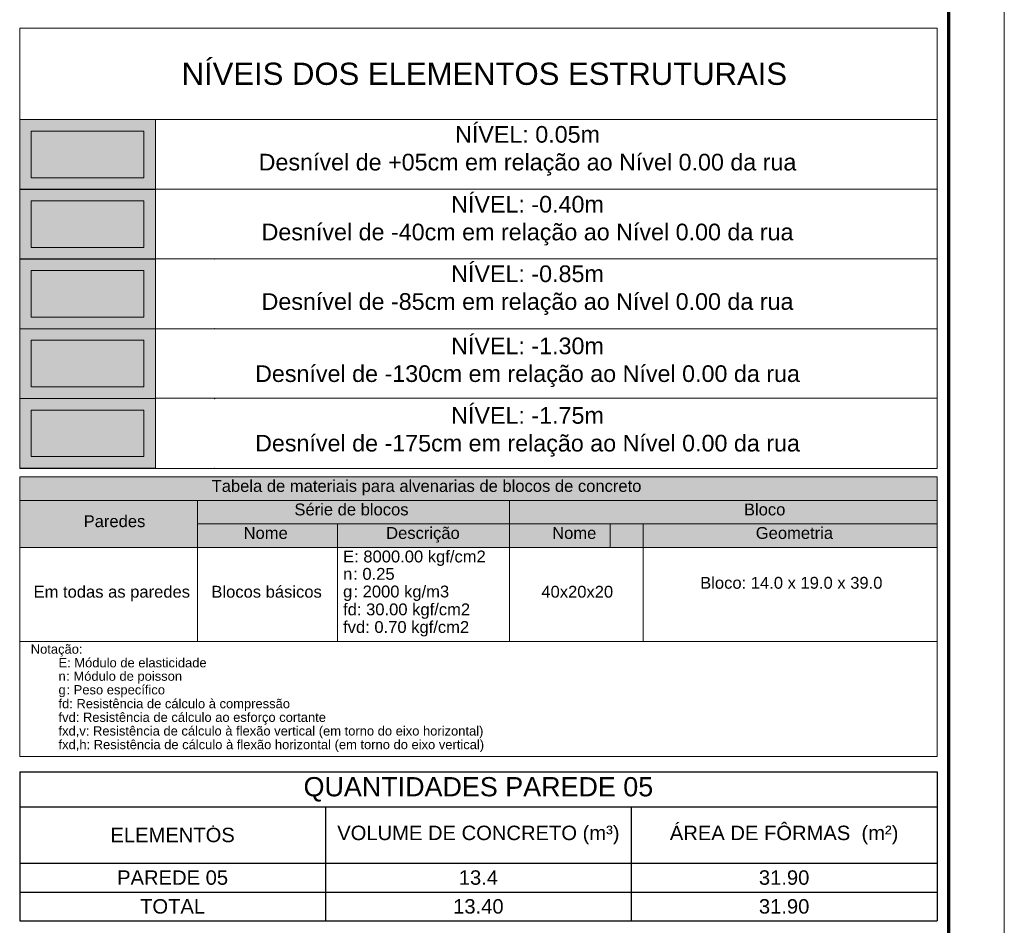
# Model space of a CAD drawing. Header units: millimetres. Extents: x 83 to 471, y -739 to 93.
# Tile 47 of 185: x 195 to 213, y -608 to -592. Entities that reach past the tile are written whole.
import ezdxf
from ezdxf.enums import TextEntityAlignment as Align

# ---------------------------------------------------------------- set-up
doc = ezdxf.new("R2010")
doc.units = ezdxf.units.MM
for name, color, linetype, lineweight in [('__MAGNUS.Margem', 7, 'Continuous', 70), ('__MAGNUS.Selo', 7, 'Continuous', 30), ('COTAS', 250, 'Continuous', 5), ('TAB_BLOCO_ALV', 7, 'Continuous', 0), ('TABELAS', 7, 'Continuous', 9), ('VIG_HATCH', 7, 'Continuous', 0)]:
    doc.layers.add(name, color=color, linetype=linetype, lineweight=lineweight)
doc.styles.add('Arial', font='arial.ttf')
doc.styles.add('Arial Narrow', font='ARIALN.TTF')

# ---------------------------------------------------------------- blocks, each defined once
blk = doc.blocks.new('*U1866')
at = {"layer": '__MAGNUS.Margem', "lineweight": 9}
blk.add_line((183.08, -12.28), (183.08, 828.72), dxfattribs=at)
at = {"layer": '__MAGNUS.Margem', "linetype": 'Continuous'}
blk.add_line((173.08, -2.28), (173.08, 818.72), dxfattribs=at)
at = {"layer": '__MAGNUS.Selo', "style": 'Arial Narrow', "width": 1}
for tag, height, p in [('PROPRIETÁRIO', 3.4, (17.21, 48.91)), ('EDIFICAÇÃORESIDENCIAL', 3.4, (17.21, 40.61)), ('ESTRUTURAL', 3.4, (17.8, 20.69)), ('ANTEPROJETO', 2.43, (111.69, 13.5)), ('ARQ01/01', 5.5, (139.44, 9.5)), ('INDICADA', 2.43, (111.53, 8))]:
    blk.add_attdef(tag, text='', height=height, dxfattribs=at).set_placement(p, align=Align.MIDDLE_LEFT)
at = {"layer": '__MAGNUS.Selo', "lineweight": 30, "flags": 104}
for tag, p in [('ENDEREÇODAOBRA', (17.21, 33.54)), ('ENDEREÇODAOBRA', (17.21, 27.87)), ('TÍTULO', (17.21, 10.8))]:
    blk.add_attdef(tag, text='', height=3.4, dxfattribs=at).set_placement(p, align=Align.MIDDLE_LEFT)
blk = doc.blocks.new('*T1445')
at = {"layer": 'COTAS', "color": 0, "lineweight": 25, "transparency": 16777216}
blk.add_line((0, 0), (16.511, 0), dxfattribs=at)
at = {"layer": 'COTAS', "color": 0, "lineweight": 25}
for p, q in [((0, 0), (0, -2.687)), ((16.511, 0), (16.511, -2.687)), ((0, -2.687), (5.504, -2.687))]:
    blk.add_line(p, q, dxfattribs=at)
at = {"layer": 'COTAS', "color": 0, "lineweight": -2, "transparency": 16777216}
for p, q in [((0, -0.635), (16.511, -0.635)), ((0, -1.648), (16.511, -1.648)), ((0, -2.167), (16.511, -2.167))]:
    blk.add_line(p, q, dxfattribs=at)
at = {"layer": 'COTAS', "color": 0, "lineweight": -2}
for p, q in [((5.504, -0.635), (5.504, -2.687)), ((11.007, -0.635), (11.007, -2.687)), ((5.504, -2.687), (16.511, -2.687))]:
    blk.add_line(p, q, dxfattribs=at)
at = {"layer": 'COTAS', "color": 0, "attachment_point": 5, "style": 'Arial'}
for s, insert, char_height, width in [('QUANTIDADES PAREDE 05', (8.256, -0.318), 0.34646, 16.33779), ('ELEMENTOS', (2.752, -1.141), 0.2598, 5.33044), ('{\\C256;VOLUME DE CONCRETO (m³)}', (8.256, -1.141), 0.25984, 5.33044), ('{\\C256;ÁREA DE FÔRMAS  (m²)}', (13.759, -1.141), 0.25984, 5.33044), ('PAREDE 05', (2.752, -1.908), 0.2598, 5.33044), ('13.4', (8.256, -1.908), 0.2598, 5.33044), ('31.90', (13.759, -1.908), 0.2598, 5.33044), ('TOTAL', (2.752, -2.427), 0.2598, 5.33044), ('13.40', (8.256, -2.427), 0.2598, 5.33044), ('31.90', (13.759, -2.427), 0.2598, 5.33044)]:
    blk.add_mtext(s, dxfattribs=dict(at, insert=insert, char_height=char_height, width=width))
blk = doc.blocks.new('níveis')
at = {"true_color": 0xe8e6e3}
h = blk.add_hatch(color=254, dxfattribs=at)
h.dxf.hatch_style = 1
h.paths.add_polyline_path([(-16.511, -1.978), (-14.067, -1.978), (-14.067, -3.236), (-16.511, -3.236)])
at = {"layer": 'VIG_HATCH', "true_color": 0xe6f9ff}
h = blk.add_hatch(color=7, dxfattribs=at)
h.dxf.hatch_style = 1
h.paths.add_polyline_path([(-16.511, -3.236), (-14.067, -3.236), (-14.067, -4.494), (-16.511, -4.494)])
at = {"layer": 'VIG_HATCH', "true_color": 0xe4fce3}
h = blk.add_hatch(color=7, dxfattribs=at)
h.dxf.hatch_style = 1
h.paths.add_polyline_path([(-16.511, -4.488), (-14.067, -4.488), (-14.067, -5.746), (-16.511, -5.746)])
at = {"layer": 'VIG_HATCH', "true_color": 0xffffe5}
h = blk.add_hatch(color=7, dxfattribs=at)
h.dxf.hatch_style = 1
h.paths.add_polyline_path([(-16.511, -5.746), (-14.067, -5.746), (-14.067, -7.004), (-16.511, -7.004)])
at = {"layer": 'VIG_HATCH', "true_color": 0xffe0e0}
h = blk.add_hatch(color=254, dxfattribs=at)
h.dxf.hatch_style = 1
h.paths.add_polyline_path([(-16.511, -7.004), (-14.067, -7.004), (-14.067, -8.256), (-16.511, -8.256)])
for p, q in [((-14.067, -5.746), (0, -5.746)), ((-14.067, -6.998), (0, -6.998)), ((-14.067, -8.262), (0, -8.262))]:
    blk.add_line(p, q)
for p in [(-12.999, -4.488), (-12.999, -5.746), (-12.999, -7.004), (-12.999, -8.262)]:
    blk.add_point(p)
at = {"layer": 'TABELAS'}
for p, q in [((-16.511, -1.978), (0, -1.978)), ((-16.511, -3.23), (0, -3.23)), ((-16.511, -4.488), (0, -4.488))]:
    blk.add_line(p, q, dxfattribs=at)
for points in [[(0, -0.331), (0, -8.262), (-16.511, -8.262), (-16.511, -0.331)], [(-16.511, -1.978), (-14.067, -1.978), (-14.067, -3.236), (-16.511, -3.236)], [(-16.302, -2.187), (-14.276, -2.187), (-14.276, -3.027), (-16.302, -3.027)], [(-16.511, -3.236), (-14.067, -3.236), (-14.067, -4.494), (-16.511, -4.494)], [(-16.302, -3.445), (-14.276, -3.445), (-14.276, -4.285), (-16.302, -4.285)], [(-16.511, -4.488), (-14.067, -4.488), (-14.067, -5.746), (-16.511, -5.746)], [(-16.302, -4.697), (-14.276, -4.697), (-14.276, -5.537), (-16.302, -5.537)], [(-16.511, -5.746), (-14.067, -5.746), (-14.067, -7.004), (-16.511, -7.004)], [(-16.302, -5.955), (-14.276, -5.955), (-14.276, -6.795), (-16.302, -6.795)], [(-16.511, -7.004), (-14.067, -7.004), (-14.067, -8.256), (-16.511, -8.256)], [(-16.302, -7.213), (-14.276, -7.213), (-14.276, -8.047), (-16.302, -8.047)]]:
    blk.add_lwpolyline(points, close=True, dxfattribs=at)
at = {"color": 7, "attachment_point": 2, "style": 'Arial'}
for s, width, insert, char_height in [('NÍVEIS DOS ELEMENTOS ESTRUTURAIS', 16.03427, (-8.148, -0.955), 0.4), ('NÍVEL: 0.05m\\PDesnível de +05cm em relação ao Nível 0.00 da rua', 11.19273, (-7.371, -2.096), 0.3), ('NÍVEL: -0.40m\\PDesnível de -40cm em relação ao Nível 0.00 da rua', 11.19273, (-7.371, -3.354), 0.3), ('NÍVEL: -0.85m\\PDesnível de -85cm em relação ao Nível 0.00 da rua', 11.19273, (-7.371, -4.606), 0.3), ('NÍVEL: -1.30m\\PDesnível de -130cm em relação ao Nível 0.00 da rua', 17.81152, (-7.371, -5.905), 0.3), ('NÍVEL: -1.75m\\PDesnível de -175cm em relação ao Nível 0.00 da rua', 17.81152, (-7.371, -7.157), 0.3)]:
    blk.add_mtext_dynamic_manual_height_columns(s, width=width, gutter_width=10.682, heights=[0], dxfattribs=dict(at, insert=insert, char_height=char_height))

msp = doc.modelspace()

# ---------------------------------------------------------------- hatches: boundary and pattern name
at = {"layer": 'TAB_BLOCO_ALV', "true_color": 0xdad7d3}
msp.add_hatch(color=254, dxfattribs=at).paths.add_polyline_path([(195.2149, -600.00676), (211.72592, -600.00676), (211.72592, -600.43009), (195.2149, -600.43009)])
at = {"layer": 'TAB_BLOCO_ALV', "true_color": 0xf2f1f0}
for points in [[(195.2149, -600.43009), (198.4153, -600.43009), (198.4153, -601.27676), (195.2149, -601.27676)], [(198.4153, -600.43009), (204.03293, -600.43009), (204.03293, -600.85342), (198.4153, -600.85342)], [(204.03293, -600.43009), (211.72592, -600.43009), (211.72592, -600.85342), (204.03293, -600.85342)], [(198.4153, -600.85342), (200.93413, -600.85342), (200.93413, -601.27676), (198.4153, -601.27676)], [(200.93413, -600.85342), (204.03293, -600.85342), (204.03293, -601.27676), (200.93413, -601.27676)], [(204.03293, -600.85342), (205.8448, -600.85342), (205.8448, -601.27676), (204.03293, -601.27676)], [(205.8448, -600.85342), (211.72592, -600.85342), (211.72592, -601.27676), (205.8448, -601.27676)]]:
    msp.add_hatch(color=7, dxfattribs=at).paths.add_polyline_path(points)

# ---------------------------------------------------------------- linework, layer by layer
msp.add_point((198.69915, -606.29824))
at = {"layer": 'TAB_BLOCO_ALV', "lineweight": 5}
for p, q in [((195.2149, -600.00676), (211.72592, -600.00676)), ((195.2149, -600.00676), (195.2149, -605.04019)), ((211.72592, -600.00676), (211.72592, -605.04019)), ((195.2149, -600.43009), (211.72592, -600.43009)), ((198.4153, -600.43009), (198.4153, -602.97009)), ((204.03293, -600.43009), (204.03293, -602.97009)), ((198.4153, -600.85342), (211.72592, -600.85342)), ((200.93413, -600.85342), (200.93413, -602.97009)), ((206.43874, -600.85342), (206.43874, -602.97009)), ((195.2149, -601.27676), (211.72592, -601.27676)), ((195.2149, -602.97009), (211.72592, -602.97009)), ((195.2149, -605.04019), (211.72592, -605.04019))]:
    msp.add_line(p, q, dxfattribs=at)
at = {"layer": 'TAB_BLOCO_ALV', "color": 254, "true_color": 0xdad7d3}
msp.add_lwpolyline([(195.2149, -600.00676), (211.72592, -600.00676), (211.72592, -600.43009), (195.2149, -600.43009)], close=True, dxfattribs=at)
at = {"layer": 'TAB_BLOCO_ALV', "color": 7, "true_color": 0xf2f1f0}
for points in [[(195.2149, -600.43009), (198.4153, -600.43009), (198.4153, -601.27676), (195.2149, -601.27676)], [(198.4153, -600.43009), (204.03293, -600.43009), (204.03293, -600.85342), (198.4153, -600.85342)], [(204.03293, -600.43009), (211.72592, -600.43009), (211.72592, -600.85342), (204.03293, -600.85342)], [(198.4153, -600.85342), (200.93413, -600.85342), (200.93413, -601.27676), (198.4153, -601.27676)], [(200.93413, -600.85342), (204.03293, -600.85342), (204.03293, -601.27676), (200.93413, -601.27676)], [(204.03293, -600.85342), (205.8448, -600.85342), (205.8448, -601.27676), (204.03293, -601.27676)], [(205.8448, -600.85342), (211.72592, -600.85342), (211.72592, -601.27676), (205.8448, -601.27676)]]:
    msp.add_lwpolyline(points, close=True, dxfattribs=at)

# ---------------------------------------------------------------- block references
msp.add_blockref('*T1445', (195.2149, -605.31597))
at = {"layer": '__MAGNUS.Selo', "color": 7, "true_color": 0xffffff, "xscale": 0.0999999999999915, "yscale": 0.0999999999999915, "zscale": 0.0999999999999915}
msp.add_blockref('*U1866', (194.62889, -639.73632), dxfattribs=at)
at = {"layer": 'COTAS'}
msp.add_blockref('níveis', (211.72592, -591.5925), dxfattribs=at)

# ---------------------------------------------------------------- texts
at = {"layer": 'TAB_BLOCO_ALV', "style": 'Arial'}
for s, height, p in [('Tabela de materiais para alvenarias de blocos de concreto', 0.2133333, (198.6693, -600.27686)), ('Série de blocos', 0.2133333, (200.15943, -600.70019)), ('Bloco', 0.213333, (208.25035, -600.70019)), ('Paredes', 0.213333, (196.36637, -600.91186)), ('Nome', 0.213333, (199.24503, -601.12352)), ('Descrição', 0.213333, (201.81043, -601.12352)), ('Nome', 0.213333, (204.79892, -601.12352)), ('Geometria', 0.213333, (208.46335, -601.12352)), ('E: 8000.00 kgf/cm2', 0.2133333, (201.03573, -601.54686)), (': 0.25 ', 0.213333, (201.21777, -601.86012)), ('n', 0.21333, (201.03573, -601.86012)), ('Bloco: 14.0 x 19.0 x 39.0', 0.2133333, (207.46295, -602.02099)), ('Em todas as paredes', 0.2133333, (195.46467, -602.18186)), ('Blocos básicos', 0.2133333, (198.66507, -602.18186)), (': 2000 kg/m3', 0.2133333, (201.222, -602.17762)), ('40x20x20', 0.213333, (204.60419, -602.18186)), ('g', 0.21333, (201.03573, -602.17762)), ('fd: 30.00 kgf/cm2', 0.2133333, (201.03573, -602.49936)), ('fvd: 0.70 kgf/cm2', 0.2133333, (201.03573, -602.81686)), ('Notação:', 0.166667, (195.41387, -603.19156)), ('E: Módulo de elasticidade', 0.1666667, (195.9134, -603.43709)), ('n', 0.16667, (195.9134, -603.67839)), (': Módulo de poisson', 0.1666667, (196.0531, -603.67839)), (': Peso específico', 0.1666667, (196.05733, -603.92392)), ('g', 0.16667, (195.9134, -603.92392)), ('fd: Resistência de cálculo à compressão', 0.1666667, (195.9134, -604.17369)), ('fvd: Resistência de cálculo ao esforço cortante', 0.1666667, (195.9134, -604.41922)), ('fxd,v: Resistência de cálculo à flexão vertical (em torno do eixo horizontal)', 0.1666667, (195.9134, -604.66476)), ('fxd,h: Resistência de cálculo à flexão horizontal (em torno do eixo vertical)', 0.1666667, (195.9134, -604.91029))]:
    msp.add_text(s, height=height, dxfattribs=at).set_placement(p)

doc.saveas('drawing.dxf')
